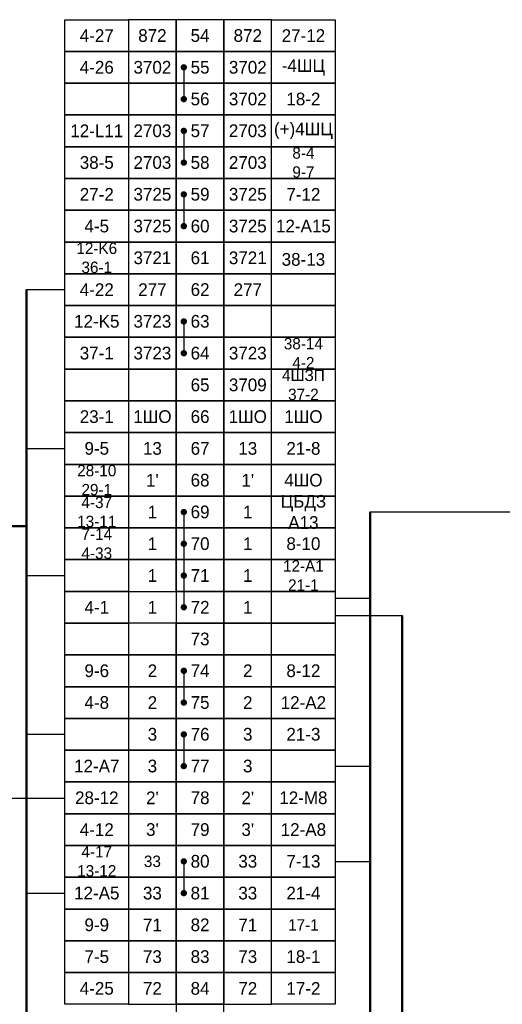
# Model space of a CAD drawing. Header units: millimetres. Extents: x 7700 to 12777, y -2533 to 2568.
# Tile 27 of 74: x 11826 to 11902, y -738 to -583. Entities that reach past the tile are written whole.
import ezdxf

# ---------------------------------------------------------------- set-up
doc = ezdxf.new("R2010")
doc.units = ezdxf.units.MM
doc.styles.add('SIMPLEX', font='txt', dxfattribs={"height": 5})

msp = doc.modelspace()

# ---------------------------------------------------------------- linework, layer by layer
for p, q in [((11852.15, -590.1), (11852.15, -595.09)), ((11852.15, -600.09), (11852.15, -605.09)), ((11852.15, -610.09), (11852.15, -615.09)), ((11827.43, -625.09), (11833.46, -625.09)), ((11852.15, -630.09), (11852.15, -635.09)), ((11827.43, -650.09), (11833.46, -650.09)), ((11852.15, -660.09), (11852.15, -675.09)), ((11881.48, -660.09), (11904.01, -660.09)), ((11827.43, -670.09), (11833.46, -670.09)), ((11875.96, -673.68), (11881.48, -673.68)), ((11875.96, -676.41), (11886.48, -676.41)), ((11852.15, -685.09), (11852.15, -690.09)), ((11827.43, -695.09), (11833.46, -695.09)), ((11852.15, -695.09), (11852.15, -700.09)), ((11875.96, -700.09), (11881.48, -700.09)), ((11822.43, -705.12), (11833.46, -705.12)), ((11852.15, -715.09), (11852.15, -720.09)), ((11875.96, -715.09), (11881.48, -715.09)), ((11827.43, -720.09), (11833.46, -720.09))]:
    msp.add_line(p, q)
at = {"lineweight": 50}
for p, q in [((11827.43, -625.09), (11827.43, -765.09)), ((11881.48, -660.09), (11881.48, -780.09)), ((11817.16, -662.33), (11827.43, -662.33)), ((11886.48, -676.41), (11886.48, -745.09))]:
    msp.add_line(p, q, dxfattribs=at)
for points in [[(11843.46, -587.6), (11833.46, -587.6), (11833.46, -582.6), (11843.46, -582.6)], [(11843.46, -587.6), (11850.96, -587.6), (11850.96, -582.6), (11843.46, -582.6)], [(11850.96, -587.6), (11858.46, -587.6), (11858.46, -582.6), (11850.96, -582.6)], [(11858.46, -587.6), (11865.96, -587.6), (11865.96, -582.6), (11858.46, -582.6)], [(11875.96, -587.6), (11865.96, -587.6), (11865.96, -582.6), (11875.96, -582.6)], [(11843.46, -592.59), (11833.46, -592.59), (11833.46, -587.6), (11843.46, -587.6)], [(11843.46, -592.59), (11850.96, -592.59), (11850.96, -587.6), (11843.46, -587.6)], [(11850.96, -592.59), (11858.46, -592.59), (11858.46, -587.6), (11850.96, -587.6)], [(11858.46, -592.59), (11865.96, -592.59), (11865.96, -587.6), (11858.46, -587.6)], [(11875.96, -592.59), (11865.96, -592.59), (11865.96, -587.6), (11875.96, -587.6)], [(11843.46, -597.59), (11833.46, -597.59), (11833.46, -592.59), (11843.46, -592.59)], [(11843.46, -597.59), (11833.46, -597.59), (11833.46, -592.59), (11843.46, -592.59)], [(11843.46, -597.59), (11850.96, -597.59), (11850.96, -592.59), (11843.46, -592.59)], [(11843.46, -597.59), (11850.96, -597.59), (11850.96, -592.59), (11843.46, -592.59)], [(11850.96, -597.59), (11858.46, -597.59), (11858.46, -592.59), (11850.96, -592.59)], [(11858.46, -597.59), (11865.96, -597.59), (11865.96, -592.59), (11858.46, -592.59)], [(11858.46, -597.59), (11865.96, -597.59), (11865.96, -592.59), (11858.46, -592.59)], [(11875.96, -597.59), (11865.96, -597.59), (11865.96, -592.59), (11875.96, -592.59)], [(11875.96, -597.59), (11865.96, -597.59), (11865.96, -592.59), (11875.96, -592.59)], [(11843.46, -602.59), (11833.46, -602.59), (11833.46, -597.59), (11843.46, -597.59)], [(11843.46, -602.59), (11850.96, -602.59), (11850.96, -597.59), (11843.46, -597.59)], [(11850.96, -602.59), (11858.46, -602.59), (11858.46, -597.59), (11850.96, -597.59)], [(11858.46, -602.59), (11865.96, -602.59), (11865.96, -597.59), (11858.46, -597.59)], [(11875.96, -602.59), (11865.96, -602.59), (11865.96, -597.59), (11875.96, -597.59)], [(11843.46, -607.59), (11833.46, -607.59), (11833.46, -602.59), (11843.46, -602.59)], [(11843.46, -607.59), (11850.96, -607.59), (11850.96, -602.59), (11843.46, -602.59)], [(11850.96, -607.59), (11858.46, -607.59), (11858.46, -602.59), (11850.96, -602.59)], [(11858.46, -607.59), (11865.96, -607.59), (11865.96, -602.59), (11858.46, -602.59)], [(11875.96, -607.59), (11865.96, -607.59), (11865.96, -602.59), (11875.96, -602.59)], [(11843.46, -612.59), (11833.46, -612.59), (11833.46, -607.59), (11843.46, -607.59)], [(11843.46, -612.59), (11850.96, -612.59), (11850.96, -607.59), (11843.46, -607.59)], [(11850.96, -612.59), (11858.46, -612.59), (11858.46, -607.59), (11850.96, -607.59)], [(11858.46, -612.59), (11865.96, -612.59), (11865.96, -607.59), (11858.46, -607.59)], [(11875.96, -612.59), (11865.96, -612.59), (11865.96, -607.59), (11875.96, -607.59)], [(11843.46, -617.59), (11833.46, -617.59), (11833.46, -612.59), (11843.46, -612.59)], [(11843.46, -617.59), (11833.46, -617.59), (11833.46, -612.59), (11843.46, -612.59)], [(11843.46, -617.59), (11850.96, -617.59), (11850.96, -612.59), (11843.46, -612.59)], [(11843.46, -617.59), (11850.96, -617.59), (11850.96, -612.59), (11843.46, -612.59)], [(11850.96, -617.59), (11858.46, -617.59), (11858.46, -612.59), (11850.96, -612.59)], [(11858.46, -617.59), (11865.96, -617.59), (11865.96, -612.59), (11858.46, -612.59)], [(11858.46, -617.59), (11865.96, -617.59), (11865.96, -612.59), (11858.46, -612.59)], [(11875.96, -617.59), (11865.96, -617.59), (11865.96, -612.59), (11875.96, -612.59)], [(11875.96, -617.59), (11865.96, -617.59), (11865.96, -612.59), (11875.96, -612.59)], [(11843.46, -622.59), (11833.46, -622.59), (11833.46, -617.59), (11843.46, -617.59)], [(11843.46, -622.59), (11833.46, -622.59), (11833.46, -617.59), (11843.46, -617.59)], [(11843.46, -622.59), (11850.96, -622.59), (11850.96, -617.59), (11843.46, -617.59)], [(11843.46, -622.59), (11850.96, -622.59), (11850.96, -617.59), (11843.46, -617.59)], [(11850.96, -622.59), (11858.46, -622.59), (11858.46, -617.59), (11850.96, -617.59)], [(11858.46, -622.59), (11865.96, -622.59), (11865.96, -617.59), (11858.46, -617.59)], [(11858.46, -622.59), (11865.96, -622.59), (11865.96, -617.59), (11858.46, -617.59)], [(11875.96, -622.59), (11865.96, -622.59), (11865.96, -617.59), (11875.96, -617.59)], [(11875.96, -622.59), (11865.96, -622.59), (11865.96, -617.59), (11875.96, -617.59)], [(11843.46, -627.59), (11833.46, -627.59), (11833.46, -622.59), (11843.46, -622.59)], [(11843.46, -627.59), (11850.96, -627.59), (11850.96, -622.59), (11843.46, -622.59)], [(11850.96, -627.59), (11858.46, -627.59), (11858.46, -622.59), (11850.96, -622.59)], [(11858.46, -627.59), (11865.96, -627.59), (11865.96, -622.59), (11858.46, -622.59)], [(11875.96, -627.59), (11865.96, -627.59), (11865.96, -622.59), (11875.96, -622.59)], [(11843.46, -632.59), (11833.46, -632.59), (11833.46, -627.59), (11843.46, -627.59)], [(11843.46, -632.59), (11850.96, -632.59), (11850.96, -627.59), (11843.46, -627.59)], [(11850.96, -632.59), (11858.46, -632.59), (11858.46, -627.59), (11850.96, -627.59)], [(11858.46, -632.59), (11865.96, -632.59), (11865.96, -627.59), (11858.46, -627.59)], [(11875.96, -632.59), (11865.96, -632.59), (11865.96, -627.59), (11875.96, -627.59)], [(11843.46, -637.59), (11833.46, -637.59), (11833.46, -632.59), (11843.46, -632.59)], [(11843.46, -637.59), (11833.46, -637.59), (11833.46, -632.59), (11843.46, -632.59)], [(11843.46, -637.59), (11850.96, -637.59), (11850.96, -632.59), (11843.46, -632.59)], [(11843.46, -637.59), (11850.96, -637.59), (11850.96, -632.59), (11843.46, -632.59)], [(11850.96, -637.59), (11858.46, -637.59), (11858.46, -632.59), (11850.96, -632.59)], [(11858.46, -637.59), (11865.96, -637.59), (11865.96, -632.59), (11858.46, -632.59)], [(11858.46, -637.59), (11865.96, -637.59), (11865.96, -632.59), (11858.46, -632.59)], [(11875.96, -637.59), (11865.96, -637.59), (11865.96, -632.59), (11875.96, -632.59)], [(11875.96, -637.59), (11865.96, -637.59), (11865.96, -632.59), (11875.96, -632.59)], [(11843.46, -642.59), (11833.46, -642.59), (11833.46, -637.59), (11843.46, -637.59)], [(11843.46, -642.59), (11833.46, -642.59), (11833.46, -637.59), (11843.46, -637.59)], [(11843.46, -642.59), (11850.96, -642.59), (11850.96, -637.59), (11843.46, -637.59)], [(11843.46, -642.59), (11850.96, -642.59), (11850.96, -637.59), (11843.46, -637.59)], [(11850.96, -642.59), (11858.46, -642.59), (11858.46, -637.59), (11850.96, -637.59)], [(11858.46, -642.59), (11865.96, -642.59), (11865.96, -637.59), (11858.46, -637.59)], [(11858.46, -642.59), (11865.96, -642.59), (11865.96, -637.59), (11858.46, -637.59)], [(11875.96, -642.59), (11865.96, -642.59), (11865.96, -637.59), (11875.96, -637.59)], [(11875.96, -642.59), (11865.96, -642.59), (11865.96, -637.59), (11875.96, -637.59)], [(11843.46, -647.59), (11833.46, -647.59), (11833.46, -642.59), (11843.46, -642.59)], [(11843.46, -647.59), (11833.46, -647.59), (11833.46, -642.59), (11843.46, -642.59)], [(11843.46, -647.59), (11850.96, -647.59), (11850.96, -642.59), (11843.46, -642.59)], [(11843.46, -647.59), (11850.96, -647.59), (11850.96, -642.59), (11843.46, -642.59)], [(11850.96, -647.59), (11858.46, -647.59), (11858.46, -642.59), (11850.96, -642.59)], [(11858.46, -647.59), (11865.96, -647.59), (11865.96, -642.59), (11858.46, -642.59)], [(11858.46, -647.59), (11865.96, -647.59), (11865.96, -642.59), (11858.46, -642.59)], [(11875.96, -647.59), (11865.96, -647.59), (11865.96, -642.59), (11875.96, -642.59)], [(11875.96, -647.59), (11865.96, -647.59), (11865.96, -642.59), (11875.96, -642.59)], [(11843.46, -652.59), (11833.46, -652.59), (11833.46, -647.59), (11843.46, -647.59)], [(11843.46, -652.59), (11833.46, -652.59), (11833.46, -647.59), (11843.46, -647.59)], [(11843.46, -652.59), (11850.96, -652.59), (11850.96, -647.59), (11843.46, -647.59)], [(11843.46, -652.59), (11850.96, -652.59), (11850.96, -647.59), (11843.46, -647.59)], [(11850.96, -652.59), (11858.46, -652.59), (11858.46, -647.59), (11850.96, -647.59)], [(11858.46, -652.59), (11865.96, -652.59), (11865.96, -647.59), (11858.46, -647.59)], [(11858.46, -652.59), (11865.96, -652.59), (11865.96, -647.59), (11858.46, -647.59)], [(11875.96, -652.59), (11865.96, -652.59), (11865.96, -647.59), (11875.96, -647.59)], [(11875.96, -652.59), (11865.96, -652.59), (11865.96, -647.59), (11875.96, -647.59)], [(11843.46, -657.59), (11833.46, -657.59), (11833.46, -652.59), (11843.46, -652.59)], [(11843.46, -657.59), (11833.46, -657.59), (11833.46, -652.59), (11843.46, -652.59)], [(11843.46, -657.59), (11850.96, -657.59), (11850.96, -652.59), (11843.46, -652.59)], [(11843.46, -657.59), (11850.96, -657.59), (11850.96, -652.59), (11843.46, -652.59)], [(11850.96, -657.59), (11858.46, -657.59), (11858.46, -652.59), (11850.96, -652.59)], [(11858.46, -657.59), (11865.96, -657.59), (11865.96, -652.59), (11858.46, -652.59)], [(11858.46, -657.59), (11865.96, -657.59), (11865.96, -652.59), (11858.46, -652.59)], [(11875.96, -657.59), (11865.96, -657.59), (11865.96, -652.59), (11875.96, -652.59)], [(11875.96, -657.59), (11865.96, -657.59), (11865.96, -652.59), (11875.96, -652.59)], [(11843.46, -662.59), (11833.46, -662.59), (11833.46, -657.59), (11843.46, -657.59)], [(11843.46, -662.59), (11833.46, -662.59), (11833.46, -657.59), (11843.46, -657.59)], [(11843.46, -662.59), (11850.96, -662.59), (11850.96, -657.59), (11843.46, -657.59)], [(11843.46, -662.59), (11850.96, -662.59), (11850.96, -657.59), (11843.46, -657.59)], [(11850.96, -662.59), (11858.46, -662.59), (11858.46, -657.59), (11850.96, -657.59)], [(11858.46, -662.59), (11865.96, -662.59), (11865.96, -657.59), (11858.46, -657.59)], [(11858.46, -662.59), (11865.96, -662.59), (11865.96, -657.59), (11858.46, -657.59)], [(11875.96, -662.59), (11865.96, -662.59), (11865.96, -657.59), (11875.96, -657.59)], [(11875.96, -662.59), (11865.96, -662.59), (11865.96, -657.59), (11875.96, -657.59)], [(11843.46, -667.59), (11833.46, -667.59), (11833.46, -662.59), (11843.46, -662.59)], [(11843.46, -667.59), (11833.46, -667.59), (11833.46, -662.59), (11843.46, -662.59)], [(11843.46, -667.59), (11850.96, -667.59), (11850.96, -662.59), (11843.46, -662.59)], [(11843.46, -667.59), (11850.96, -667.59), (11850.96, -662.59), (11843.46, -662.59)], [(11850.96, -667.59), (11858.46, -667.59), (11858.46, -662.59), (11850.96, -662.59)], [(11858.46, -667.59), (11865.96, -667.59), (11865.96, -662.59), (11858.46, -662.59)], [(11858.46, -667.59), (11865.96, -667.59), (11865.96, -662.59), (11858.46, -662.59)], [(11875.96, -667.59), (11865.96, -667.59), (11865.96, -662.59), (11875.96, -662.59)], [(11875.96, -667.59), (11865.96, -667.59), (11865.96, -662.59), (11875.96, -662.59)], [(11843.46, -672.59), (11833.46, -672.59), (11833.46, -667.59), (11843.46, -667.59)], [(11843.46, -672.59), (11833.46, -672.59), (11833.46, -667.59), (11843.46, -667.59)], [(11843.46, -672.59), (11850.96, -672.59), (11850.96, -667.59), (11843.46, -667.59)], [(11843.46, -672.59), (11850.96, -672.59), (11850.96, -667.59), (11843.46, -667.59)], [(11850.96, -672.59), (11858.46, -672.59), (11858.46, -667.59), (11850.96, -667.59)], [(11858.46, -672.59), (11865.96, -672.59), (11865.96, -667.59), (11858.46, -667.59)], [(11858.46, -672.59), (11865.96, -672.59), (11865.96, -667.59), (11858.46, -667.59)], [(11875.96, -672.59), (11865.96, -672.59), (11865.96, -667.59), (11875.96, -667.59)], [(11875.96, -672.59), (11865.96, -672.59), (11865.96, -667.59), (11875.96, -667.59)], [(11843.46, -677.59), (11833.46, -677.59), (11833.46, -672.59), (11843.46, -672.59)], [(11843.46, -677.59), (11833.46, -677.59), (11833.46, -672.59), (11843.46, -672.59)], [(11850.96, -677.59), (11858.46, -677.59), (11858.46, -672.59), (11850.96, -672.59)], [(11858.46, -677.59), (11865.96, -677.59), (11865.96, -672.59), (11858.46, -672.59)], [(11858.46, -677.59), (11865.96, -677.59), (11865.96, -672.59), (11858.46, -672.59)], [(11875.96, -677.59), (11865.96, -677.59), (11865.96, -672.59), (11875.96, -672.59)], [(11875.96, -677.59), (11865.96, -677.59), (11865.96, -672.59), (11875.96, -672.59)], [(11843.46, -682.59), (11833.46, -682.59), (11833.46, -677.59), (11843.46, -677.59)], [(11843.46, -682.59), (11833.46, -682.59), (11833.46, -677.59), (11843.46, -677.59)], [(11843.46, -682.59), (11850.96, -682.59), (11850.96, -677.59), (11843.46, -677.59)], [(11843.46, -682.59), (11850.96, -682.59), (11850.96, -677.59), (11843.46, -677.59)], [(11850.96, -682.59), (11858.46, -682.59), (11858.46, -677.59), (11850.96, -677.59)], [(11858.46, -682.59), (11865.96, -682.59), (11865.96, -677.59), (11858.46, -677.59)], [(11858.46, -682.59), (11865.96, -682.59), (11865.96, -677.59), (11858.46, -677.59)], [(11875.96, -682.59), (11865.96, -682.59), (11865.96, -677.59), (11875.96, -677.59)], [(11875.96, -682.59), (11865.96, -682.59), (11865.96, -677.59), (11875.96, -677.59)], [(11843.46, -687.59), (11833.46, -687.59), (11833.46, -682.59), (11843.46, -682.59)], [(11843.46, -687.59), (11833.46, -687.59), (11833.46, -682.59), (11843.46, -682.59)], [(11843.46, -687.59), (11850.96, -687.59), (11850.96, -682.59), (11843.46, -682.59)], [(11843.46, -687.59), (11850.96, -687.59), (11850.96, -682.59), (11843.46, -682.59)], [(11850.96, -687.59), (11858.46, -687.59), (11858.46, -682.59), (11850.96, -682.59)], [(11858.46, -687.59), (11865.96, -687.59), (11865.96, -682.59), (11858.46, -682.59)], [(11858.46, -687.59), (11865.96, -687.59), (11865.96, -682.59), (11858.46, -682.59)], [(11875.96, -687.59), (11865.96, -687.59), (11865.96, -682.59), (11875.96, -682.59)], [(11875.96, -687.59), (11865.96, -687.59), (11865.96, -682.59), (11875.96, -682.59)], [(11843.46, -692.59), (11833.46, -692.59), (11833.46, -687.59), (11843.46, -687.59)], [(11843.46, -692.59), (11833.46, -692.59), (11833.46, -687.59), (11843.46, -687.59)], [(11843.46, -692.59), (11850.96, -692.59), (11850.96, -687.59), (11843.46, -687.59)], [(11843.46, -692.59), (11850.96, -692.59), (11850.96, -687.59), (11843.46, -687.59)], [(11850.96, -692.59), (11858.46, -692.59), (11858.46, -687.59), (11850.96, -687.59)], [(11858.46, -692.59), (11865.96, -692.59), (11865.96, -687.59), (11858.46, -687.59)], [(11858.46, -692.59), (11865.96, -692.59), (11865.96, -687.59), (11858.46, -687.59)], [(11875.96, -692.59), (11865.96, -692.59), (11865.96, -687.59), (11875.96, -687.59)], [(11875.96, -692.59), (11865.96, -692.59), (11865.96, -687.59), (11875.96, -687.59)], [(11843.46, -697.59), (11833.46, -697.59), (11833.46, -692.59), (11843.46, -692.59)], [(11843.46, -697.59), (11850.96, -697.59), (11850.96, -692.59), (11843.46, -692.59)], [(11850.96, -697.59), (11858.46, -697.59), (11858.46, -692.59), (11850.96, -692.59)], [(11858.46, -697.59), (11865.96, -697.59), (11865.96, -692.59), (11858.46, -692.59)], [(11875.96, -697.59), (11865.96, -697.59), (11865.96, -692.59), (11875.96, -692.59)], [(11843.46, -702.59), (11833.46, -702.59), (11833.46, -697.59), (11843.46, -697.59)], [(11843.46, -702.59), (11850.96, -702.59), (11850.96, -697.59), (11843.46, -697.59)], [(11850.96, -702.59), (11858.46, -702.59), (11858.46, -697.59), (11850.96, -697.59)], [(11858.46, -702.59), (11865.96, -702.59), (11865.96, -697.59), (11858.46, -697.59)], [(11875.96, -702.59), (11865.96, -702.59), (11865.96, -697.59), (11875.96, -697.59)], [(11843.46, -707.59), (11833.46, -707.59), (11833.46, -702.59), (11843.46, -702.59)], [(11843.46, -707.59), (11850.96, -707.59), (11850.96, -702.59), (11843.46, -702.59)], [(11850.96, -707.59), (11858.46, -707.59), (11858.46, -702.59), (11850.96, -702.59)], [(11858.46, -707.59), (11865.96, -707.59), (11865.96, -702.59), (11858.46, -702.59)], [(11875.96, -707.59), (11865.96, -707.59), (11865.96, -702.59), (11875.96, -702.59)], [(11843.46, -712.59), (11833.46, -712.59), (11833.46, -707.59), (11843.46, -707.59)], [(11843.46, -712.59), (11850.96, -712.59), (11850.96, -707.59), (11843.46, -707.59)], [(11850.96, -712.59), (11858.46, -712.59), (11858.46, -707.59), (11850.96, -707.59)], [(11858.46, -712.59), (11865.96, -712.59), (11865.96, -707.59), (11858.46, -707.59)], [(11875.96, -712.59), (11865.96, -712.59), (11865.96, -707.59), (11875.96, -707.59)], [(11843.46, -717.59), (11833.46, -717.59), (11833.46, -712.59), (11843.46, -712.59)], [(11843.46, -717.59), (11850.96, -717.59), (11850.96, -712.59), (11843.46, -712.59)], [(11850.96, -717.59), (11858.46, -717.59), (11858.46, -712.59), (11850.96, -712.59)], [(11858.46, -717.59), (11865.96, -717.59), (11865.96, -712.59), (11858.46, -712.59)], [(11875.96, -717.59), (11865.96, -717.59), (11865.96, -712.59), (11875.96, -712.59)], [(11843.46, -722.59), (11833.46, -722.59), (11833.46, -717.59), (11843.46, -717.59)], [(11843.46, -722.59), (11833.46, -722.59), (11833.46, -717.59), (11843.46, -717.59)], [(11843.46, -722.59), (11850.96, -722.59), (11850.96, -717.59), (11843.46, -717.59)], [(11843.46, -722.59), (11850.96, -722.59), (11850.96, -717.59), (11843.46, -717.59)], [(11850.96, -722.59), (11858.46, -722.59), (11858.46, -717.59), (11850.96, -717.59)], [(11858.46, -722.59), (11865.96, -722.59), (11865.96, -717.59), (11858.46, -717.59)], [(11858.46, -722.59), (11865.96, -722.59), (11865.96, -717.59), (11858.46, -717.59)], [(11875.96, -722.59), (11865.96, -722.59), (11865.96, -717.59), (11875.96, -717.59)], [(11875.96, -722.59), (11865.96, -722.59), (11865.96, -717.59), (11875.96, -717.59)], [(11843.46, -727.59), (11833.46, -727.59), (11833.46, -722.59), (11843.46, -722.59)], [(11843.46, -727.59), (11850.96, -727.59), (11850.96, -722.59), (11843.46, -722.59)], [(11850.96, -727.59), (11858.46, -727.59), (11858.46, -722.59), (11850.96, -722.59)], [(11858.46, -727.59), (11865.96, -727.59), (11865.96, -722.59), (11858.46, -722.59)], [(11875.96, -727.59), (11865.96, -727.59), (11865.96, -722.59), (11875.96, -722.59)], [(11843.46, -732.59), (11833.46, -732.59), (11833.46, -727.59), (11843.46, -727.59)], [(11843.46, -732.59), (11850.96, -732.59), (11850.96, -727.59), (11843.46, -727.59)], [(11850.96, -732.59), (11858.46, -732.59), (11858.46, -727.59), (11850.96, -727.59)], [(11858.46, -732.59), (11865.96, -732.59), (11865.96, -727.59), (11858.46, -727.59)], [(11875.96, -732.59), (11865.96, -732.59), (11865.96, -727.59), (11875.96, -727.59)], [(11843.46, -737.59), (11833.46, -737.59), (11833.46, -732.59), (11843.46, -732.59)], [(11843.46, -737.59), (11850.96, -737.59), (11850.96, -732.59), (11843.46, -732.59)], [(11850.96, -737.59), (11858.46, -737.59), (11858.46, -732.59), (11850.96, -732.59)], [(11858.46, -737.59), (11865.96, -737.59), (11865.96, -732.59), (11858.46, -732.59)], [(11875.96, -737.59), (11865.96, -737.59), (11865.96, -732.59), (11875.96, -732.59)], [(11850.96, -742.59), (11858.46, -742.59), (11858.46, -737.59), (11850.96, -737.59)]]:
    msp.add_lwpolyline(points, close=True)
at = {"const_width": 0.45}
for points in [[(11852.15, -589.82, 1), (11852.15, -590.37, 1)], [(11852.15, -594.82, 1), (11852.15, -595.37, 1)], [(11852.15, -599.82, 1), (11852.15, -600.37, 1)], [(11852.15, -604.82, 1), (11852.15, -605.37, 1)], [(11852.15, -609.82, 1), (11852.15, -610.37, 1)], [(11852.15, -614.82, 1), (11852.15, -615.37, 1)], [(11852.15, -629.82, 1), (11852.15, -630.37, 1)], [(11852.15, -634.82, 1), (11852.15, -635.37, 1)], [(11852.15, -659.82, 1), (11852.15, -660.37, 1)], [(11852.15, -664.82, 1), (11852.15, -665.37, 1)], [(11852.15, -669.82, 1), (11852.15, -670.37, 1)], [(11852.15, -674.82, 1), (11852.15, -675.37, 1)], [(11852.15, -684.82, 1), (11852.15, -685.37, 1)], [(11852.15, -689.82, 1), (11852.15, -690.37, 1)], [(11852.15, -694.82, 1), (11852.15, -695.37, 1)], [(11852.15, -699.82, 1), (11852.15, -700.37, 1)], [(11852.15, -714.81, 1), (11852.15, -715.36, 1)], [(11852.15, -719.81, 1), (11852.15, -720.36, 1)]]:
    msp.add_lwpolyline(points, format="xyb", close=True, dxfattribs=at)

# ---------------------------------------------------------------- texts
at = {"attachment_point": 5, "rotation": 0, "style": 'SIMPLEX'}
for s, insert, char_height, width in [('4-27', (11838.46, -585.1), 2, 9.9996), ('872', (11847.21, -585.1), 2, 7.4996), ('872', (11862.21, -585.1), 2, 7.4996), ('27-12', (11870.96, -585.1), 2, 9.9996), ('4-26', (11838.46, -590.1), 2, 9.9996), ('3702', (11847.21, -590.1), 2, 7.4996), ('3702', (11862.21, -590.1), 2, 7.4996), ('-4ШЦ', (11870.96, -590.1), 2, 9.9996), ('3702', (11862.21, -595.09), 2, 7.4996), ('18-2', (11870.96, -595.09), 2, 9.9996), ('12-L11', (11838.46, -600.09), 2, 9.9996), ('2703', (11847.21, -600.09), 2, 7.4996), ('2703', (11862.21, -600.09), 2, 7.4996), ('(+)4ШЦ', (11870.96, -600.09), 2, 9.9996), ('8-4\\P9-7', (11870.96, -605.09), 1.8, 9.9996), ('38-5', (11838.46, -605.09), 2, 9.9996), ('2703', (11847.21, -605.09), 2, 7.4996), ('2703', (11862.21, -605.09), 2, 7.4996), ('27-2', (11838.46, -610.09), 2, 9.9996), ('3725', (11847.21, -610.09), 2, 7.4996), ('3725', (11862.21, -610.09), 2, 7.4996), ('7-12', (11870.96, -610.09), 2, 9.9996), ('4-5', (11838.46, -615.09), 2, 9.9996), ('3725', (11847.21, -615.09), 2, 7.4996), ('3725', (11862.21, -615.09), 2, 7.4996), ('12-A15', (11870.96, -615.09), 2, 9.9996), ('12-K6\\P36-1', (11838.46, -620.09), 1.8, 9.9996), ('3721', (11847.21, -620.09), 2, 7.4996), ('3721', (11862.21, -620.09), 2, 7.4996), ('38-13', (11870.96, -620.34), 2, 9.9996), ('4-22', (11838.46, -625.09), 2, 9.9996), ('277', (11847.21, -625.09), 2, 7.4996), ('277', (11862.21, -625.09), 2, 7.4996), ('12-K5', (11838.46, -630.09), 2, 9.9996), ('3723', (11847.21, -630.09), 2, 7.4996), ('37-1', (11838.46, -635.09), 2, 9.9996), ('3723', (11847.21, -635.09), 2, 7.4996), ('3723', (11862.21, -635.09), 2, 7.4996), ('38-14\\P4-2', (11870.96, -635.09), 1.8, 9.9996), ('4ШЗП\\P37-2', (11870.96, -640.09), 1.8, 9.9996), ('3709', (11862.21, -640.09), 2, 7.4996), ('23-1', (11838.46, -645.09), 2, 9.9996), ('1ШО', (11847.21, -645.09), 2, 7.4996), ('1ШО', (11862.21, -645.09), 2, 7.4996), ('1ШО', (11870.96, -645.09), 2, 9.9996), ('9-5', (11838.46, -650.09), 2, 9.9996), ('13', (11847.21, -650.09), 2, 7.4996), ('13', (11862.21, -650.09), 2, 7.4996), ('21-8', (11870.96, -650.09), 2, 9.9996), ('28-10\\P29-1', (11838.46, -655.09), 1.8, 9.9996), ("1'", (11847.21, -655.09), 2, 7.4996), ("1'", (11862.21, -655.09), 2, 7.4996), ('4ШО', (11870.96, -655.09), 2, 9.9996), ('ЦБДЗ A13', (11870.96, -660.09), 2, 9.9996), ('4-37\\P13-11', (11838.46, -660.09), 1.8, 9.9996), ('1', (11847.21, -660.09), 2, 7.4996), ('1', (11862.21, -660.09), 2, 7.4996), ('7-14\\P4-33', (11838.46, -665.09), 1.8, 9.9996), ('1', (11847.21, -665.09), 2, 7.4996), ('1', (11862.21, -665.09), 2, 7.4996), ('8-10', (11870.96, -665.09), 2, 9.9996), ('12-A1\\P21-1', (11870.96, -670.09), 1.8, 9.9996), ('1', (11847.21, -670.09), 2, 7.4996), ('1', (11862.21, -670.09), 2, 7.4996), ('4-1', (11838.46, -675.09), 2, 9.9996), ('1', (11847.21, -675.09), 2, 7.4996), ('1', (11862.21, -675.09), 2, 7.4996), ('9-6', (11838.46, -685.09), 2, 9.9996), ('2', (11847.21, -685.09), 2, 7.4996), ('2', (11862.21, -685.09), 2, 7.4996), ('8-12', (11870.96, -685.09), 2, 9.9996), ('4-8', (11838.46, -690.09), 2, 9.9996), ('2', (11847.21, -690.09), 2, 7.4996), ('2', (11862.21, -690.09), 2, 7.4996), ('12-A2', (11870.96, -690.09), 2, 9.9996), ('3', (11847.21, -695.09), 2, 7.4996), ('3', (11862.21, -695.09), 2, 7.4996), ('21-3', (11870.96, -695.09), 2, 9.9996), ('12-A7', (11838.46, -700.09), 2, 9.9996), ('3', (11847.21, -700.09), 2, 7.4996), ('3', (11862.21, -700.09), 2, 7.4996), ('28-12', (11838.46, -705.09), 2, 9.9996), ("2'", (11847.21, -705.09), 2, 7.4996), ("2'", (11862.21, -705.09), 2, 7.4996), ('12-M8', (11870.96, -705.09), 2, 9.9996), ('4-12', (11838.46, -710.09), 2, 9.9996), ("3'", (11847.21, -710.09), 2, 7.4996), ("3'", (11862.21, -710.09), 2, 7.4996), ('12-A8', (11870.96, -710.09), 2, 9.9996), ('4-17\\P13-12', (11838.46, -715.09), 1.8, 9.9996), ('33', (11847.21, -715.09), 1.8, 7.4996), ('33', (11862.21, -715.09), 2, 7.4996), ('7-13', (11870.96, -715.09), 2, 9.9996), ('12-A5', (11838.46, -720.09), 2, 9.9996), ('33', (11847.21, -720.09), 2, 7.4996), ('33', (11862.21, -720.09), 2, 7.4996), ('21-4', (11870.96, -720.09), 2, 9.9996), ('9-9', (11838.46, -725.09), 2, 9.9995), ('71', (11847.21, -725.09), 2, 7.4996), ('71', (11862.21, -725.09), 2, 7.4996), ('17-1', (11870.96, -725.09), 1.8, 9.9996), ('7-5', (11838.46, -730.09), 2, 9.9996), ('73', (11847.21, -730.09), 2, 7.4996), ('73', (11862.21, -730.09), 2, 7.4996), ('18-1', (11870.96, -730.09), 2, 9.9996), ('4-25', (11838.46, -735.09), 2, 9.9996), ('72', (11847.21, -735.09), 2, 7.4996), ('72', (11862.21, -735.09), 2, 7.4996), ('17-2', (11870.96, -735.09), 2, 9.9996)]:
    msp.add_mtext(s, dxfattribs=dict(at, insert=insert, char_height=char_height, width=width))
at = {"char_height": 2, "width": 7.4997, "attachment_point": 5, "style": 'SIMPLEX'}
for s, insert in [('54', (11854.71, -585.1)), ('55', (11854.71, -590.1)), ('56', (11854.71, -595.09)), ('57', (11854.71, -600.09)), ('58', (11854.71, -605.09)), ('59', (11854.71, -610.09)), ('60', (11854.71, -615.09)), ('61', (11854.71, -620.09)), ('62', (11854.71, -625.09)), ('63', (11854.71, -630.09)), ('64', (11854.71, -635.09)), ('65', (11854.71, -640.09)), ('66', (11854.71, -645.09)), ('67', (11854.71, -650.09)), ('68', (11854.71, -655.09)), ('69', (11854.71, -660.09)), ('70', (11854.71, -665.09)), ('71', (11854.71, -670.09)), ('72', (11854.71, -675.09)), ('73', (11854.71, -680.09)), ('74', (11854.71, -685.09)), ('75', (11854.71, -690.09)), ('76', (11854.71, -695.09)), ('77', (11854.71, -700.09)), ('78', (11854.71, -705.09)), ('79', (11854.71, -710.09)), ('80', (11854.71, -715.09)), ('81', (11854.71, -720.09)), ('82', (11854.71, -725.09)), ('83', (11854.71, -730.09)), ('84', (11854.71, -735.09))]:
    msp.add_mtext(s, dxfattribs=dict(at, insert=insert))

doc.saveas('drawing.dxf')
